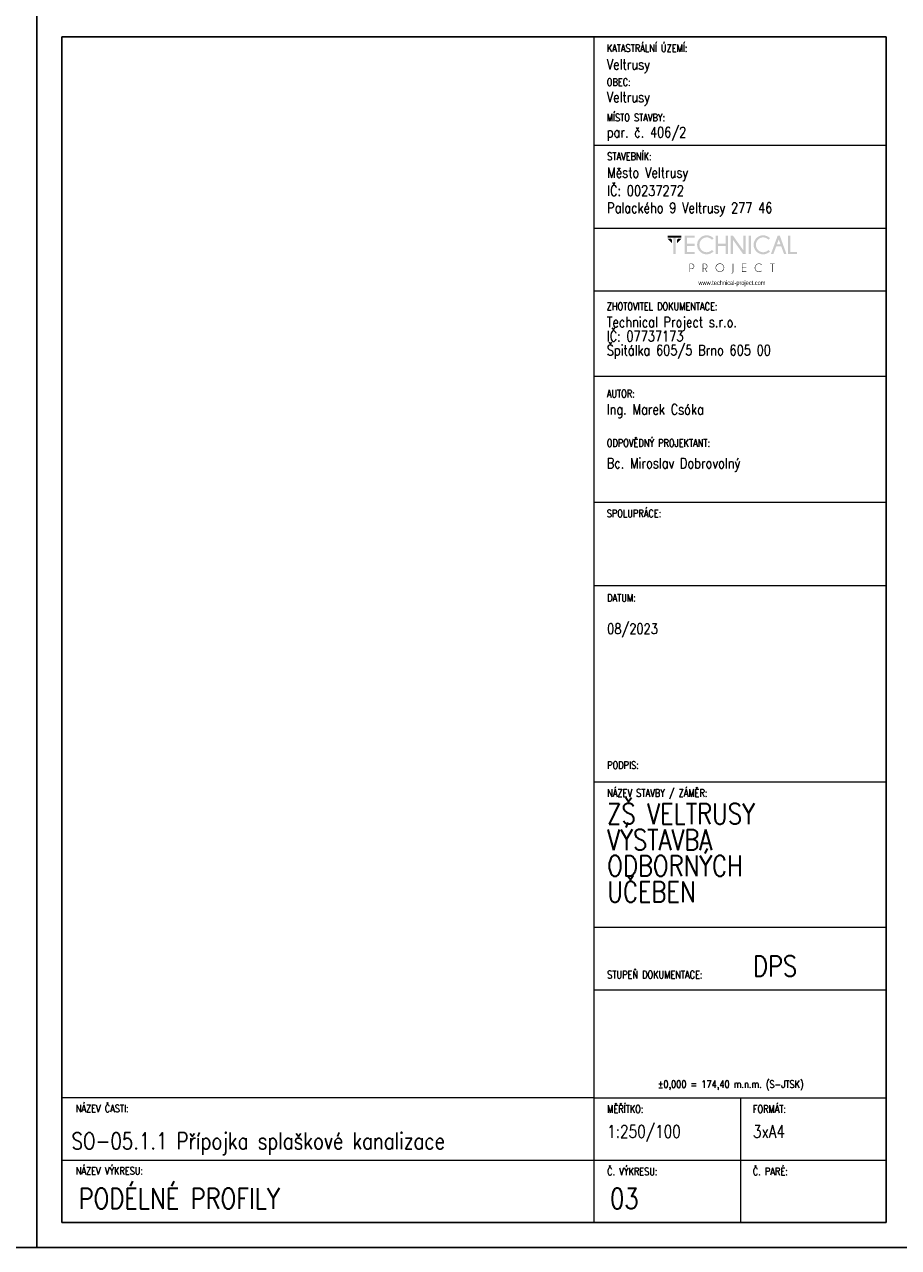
# Model space of a CAD drawing. Header units: millimetres. Extents: x -744 to 2301, y 2052 to 2943.
# Tile 6 of 31: x 618 to 828, y 2052 to 2346. Entities that reach past the tile are written whole.
import ezdxf

# ---------------------------------------------------------------- set-up
doc = ezdxf.new("R2010")
doc.units = ezdxf.units.MM
doc.header["$MEASUREMENT"] = 0
doc.layers.add('NETISK', color=7, linetype='Continuous', plot=False)
doc.layers.add('TP_01_Rozpiska', color=7, linetype='Continuous', lineweight=5)
doc.layers.add('Znojmoprojekt - Popisy.Znojmoprojekt', color=7, linetype='Continuous')
doc.styles.add('GENERATED_STYLE_4', font='arial.ttf')
doc.styles.add('ROMANS', font='romans.shx', dxfattribs={"width": 0.8})

# ---------------------------------------------------------------- blocks, each defined once
blk = doc.blocks.new('*U24')
for p, q in [((-210, 291), (-210, 297)), ((-210, 297), (-210, 0)), ((0, 0), (0, 297)), ((-6, 291), (-204, 291)), ((-204, 291), (-204, 6)), ((-6, 6), (-6, 291)), ((-210, 6), (-210, 0)), ((-204, 6), (-6, 6)), ((-210, 0), (0, 0))]:
    blk.add_line(p, q)
blk = doc.blocks.new('A$C01D51CA2')
at = {"layer": 'TP_01_Rozpiska'}
for points in [[(-45.09, 17.59), (-45.09, 16.91), (-40.45, 16.91), (-40.45, 17.59)], [(-45.09, 16.5), (-43.58, 14.97), (-43.58, 16.09), (-43.97, 16.5)], [(-43.15, 17.03), (-43.15, 11.39), (-42.38, 11.39), (-42.38, 17.03)], [(-40.45, 16.5), (-41.97, 14.97), (-41.97, 16.09), (-41.57, 16.5)], [(-36.03, 17.59), (-36.03, 16.91), (-38.63, 16.91), (-38.63, 14.83), (-36.03, 14.83), (-36.03, 14.15), (-38.63, 14.15), (-38.63, 12.08), (-36.03, 12.08), (-36.03, 11.39), (-39.4, 11.39), (-39.4, 17.59)], [(-28.26, 14.15), (-28.26, 11.39), (-29.05, 11.39), (-29.05, 17.59), (-28.26, 17.59), (-28.26, 14.83), (-25.73, 14.83), (-25.73, 17.59), (-24.94, 17.59), (-24.94, 11.39), (-25.73, 11.39), (-25.73, 14.15)], [(-23.29, 17.59), (-19.78, 12.64), (-19.78, 17.59), (-19, 17.59), (-19, 11.39), (-19.86, 11.39), (-23.29, 16.22), (-23.29, 11.39), (-24.07, 11.39), (-24.07, 17.59)], [(-18, 17.59), (-18, 11.39), (-17.23, 11.39), (-17.23, 17.59)], [(-4.92, 11.41), (-4.92, 17.59), (-4.14, 17.59), (-4.14, 12.08), (-1.91, 12.08), (-1.91, 11.41)], [(-18.85, 8.23), (-18.85, 8.07), (-20.1, 8.07), (-20.1, 6.92), (-18.85, 6.92), (-18.85, 6.76), (-20.1, 6.76), (-20.1, 5.6), (-18.85, 5.6), (-18.85, 5.44), (-20.25, 5.44), (-20.25, 8.23)], [(-10.06, 8.07), (-10.06, 5.44), (-10.22, 5.44), (-10.22, 8.07), (-10.93, 8.07), (-10.93, 8.23), (-9.35, 8.23), (-9.35, 8.07)]]:
    blk.add_hatch(color=256, dxfattribs=at).paths.add_polyline_path(points)
h = blk.add_hatch(color=256, dxfattribs=at)
edge = h.paths.add_edge_path()
edge.add_line((-30.26, 12.76), (-29.72, 12.28))
edge.add_spline(control_points=[(-29.72, 12.28), (-30.41, 11.65), (-31.18, 11.32), (-32.02, 11.32), (-32.02, 11.32), (-32.93, 11.32), (-33.68, 11.64), (-34.31, 12.26), (-34.31, 12.26), (-34.93, 12.89), (-35.23, 13.63), (-35.23, 14.5), (-35.23, 14.5), (-35.23, 15.35), (-34.93, 16.09), (-34.31, 16.72), (-34.31, 16.72), (-33.68, 17.36), (-32.93, 17.67), (-32.02, 17.67), (-32.02, 17.67), (-31.18, 17.67), (-30.41, 17.34), (-29.72, 16.7)], knot_values=[0, 0, 0, 0, 0.041667, 0.041667, 0.041667, 0.041767, 0.083333, 0.083333, 0.083333, 0.083433, 0.125, 0.125, 0.125, 0.1251, 0.166667, 0.166667, 0.166667, 0.166767, 0.208333, 0.208333, 0.208333, 0.208433, 1, 1, 1, 1], degree=3, periodic=0)
edge.add_line((-29.72, 16.7), (-30.26, 16.22))
edge.add_spline(control_points=[(-30.26, 16.22), (-30.82, 16.73), (-31.41, 16.98), (-32.02, 16.98), (-32.02, 16.98), (-32.68, 16.98), (-33.25, 16.73), (-33.73, 16.26), (-33.73, 16.26), (-34.21, 15.78), (-34.45, 15.19), (-34.45, 14.5), (-34.45, 14.5), (-34.45, 13.79), (-34.21, 13.22), (-33.73, 12.72), (-33.73, 12.72), (-33.25, 12.25), (-32.68, 12.02), (-32.02, 12.02), (-32.02, 12.02), (-31.41, 12.02), (-30.82, 12.26), (-30.26, 12.76)], knot_values=[0, 0, 0, 0, 0.041667, 0.041667, 0.041667, 0.041767, 0.083333, 0.083333, 0.083333, 0.083433, 0.125, 0.125, 0.125, 0.1251, 0.166667, 0.166667, 0.166667, 0.166767, 0.208333, 0.208333, 0.208333, 0.208433, 1, 1, 1, 1], degree=3, periodic=0)
h = blk.add_hatch(color=256, dxfattribs=at)
edge = h.paths.add_edge_path()
edge.add_line((-11.41, 12.76), (-10.87, 12.28))
edge.add_spline(control_points=[(-10.87, 12.28), (-11.56, 11.65), (-12.33, 11.32), (-13.17, 11.32), (-13.17, 11.32), (-14.07, 11.32), (-14.83, 11.64), (-15.45, 12.26), (-15.45, 12.26), (-16.08, 12.89), (-16.37, 13.63), (-16.37, 14.5), (-16.37, 14.5), (-16.37, 15.35), (-16.08, 16.09), (-15.45, 16.72), (-15.45, 16.72), (-14.83, 17.36), (-14.07, 17.67), (-13.17, 17.67), (-13.17, 17.67), (-12.33, 17.67), (-11.56, 17.34), (-10.87, 16.7)], knot_values=[0, 0, 0, 0, 0.041667, 0.041667, 0.041667, 0.041767, 0.083333, 0.083333, 0.083333, 0.083433, 0.125, 0.125, 0.125, 0.1251, 0.166667, 0.166667, 0.166667, 0.166767, 0.208333, 0.208333, 0.208333, 0.208433, 1, 1, 1, 1], degree=3, periodic=0)
edge.add_line((-10.87, 16.7), (-11.41, 16.22))
edge.add_spline(control_points=[(-11.41, 16.22), (-11.97, 16.73), (-12.56, 16.98), (-13.17, 16.98), (-13.17, 16.98), (-13.82, 16.98), (-14.4, 16.73), (-14.88, 16.26), (-14.88, 16.26), (-15.35, 15.78), (-15.6, 15.19), (-15.6, 14.5), (-15.6, 14.5), (-15.6, 13.79), (-15.35, 13.22), (-14.88, 12.72), (-14.88, 12.72), (-14.4, 12.25), (-13.82, 12.02), (-13.17, 12.02), (-13.17, 12.02), (-12.56, 12.02), (-11.97, 12.26), (-11.41, 12.76)], knot_values=[0, 0, 0, 0, 0.041667, 0.041667, 0.041667, 0.041767, 0.083333, 0.083333, 0.083333, 0.083433, 0.125, 0.125, 0.125, 0.1251, 0.166667, 0.166667, 0.166667, 0.166767, 0.208333, 0.208333, 0.208333, 0.208433, 1, 1, 1, 1], degree=3, periodic=0)
h = blk.add_hatch(color=256, dxfattribs=at)
h.paths.add_polyline_path([(-7.4, 14.65), (-7.99, 16.29), (-8.6, 14.65)])
h.paths.add_polyline_path([(-7.64, 17.59), (-5.41, 11.41), (-6.21, 11.41), (-7.15, 13.97), (-8.83, 13.97), (-9.78, 11.41), (-10.6, 11.41), (-8.33, 17.59)])
h = blk.add_hatch(color=256, dxfattribs=at)
edge = h.paths.add_edge_path()
edge.add_line((-37.56, 8.07), (-37.56, 6.57))
edge.add_line((-37.56, 6.57), (-37.08, 6.57))
edge.add_spline(control_points=[(-37.08, 6.57), (-36.89, 6.57), (-36.71, 6.64), (-36.56, 6.79), (-36.56, 6.79), (-36.41, 6.94), (-36.34, 7.12), (-36.34, 7.33), (-36.34, 7.33), (-36.34, 7.53), (-36.41, 7.71), (-36.56, 7.86), (-36.56, 7.86), (-36.71, 8), (-36.89, 8.07), (-37.08, 8.07)], knot_values=[0, 0, 0, 0, 0.0625, 0.0625, 0.0625, 0.0626, 0.125, 0.125, 0.125, 0.1251, 0.1875, 0.1875, 0.1875, 0.1876, 1, 1, 1, 1], degree=3, periodic=0)
edge.add_line((-37.08, 8.07), (-37.56, 8.07))
edge = h.paths.add_edge_path()
edge.add_line((-37.56, 6.41), (-37.56, 5.44))
edge.add_line((-37.56, 5.44), (-37.73, 5.44))
edge.add_line((-37.73, 5.44), (-37.73, 8.23))
edge.add_line((-37.73, 8.23), (-36.99, 8.23))
edge.add_spline(control_points=[(-36.99, 8.23), (-36.77, 8.2), (-36.59, 8.12), (-36.44, 7.97), (-36.44, 7.97), (-36.28, 7.79), (-36.18, 7.58), (-36.18, 7.33), (-36.18, 7.33), (-36.18, 7.07), (-36.28, 6.85), (-36.44, 6.67), (-36.44, 6.67), (-36.62, 6.51), (-36.84, 6.41), (-37.08, 6.41)], knot_values=[0, 0, 0, 0, 0.0625, 0.0625, 0.0625, 0.0626, 0.125, 0.125, 0.125, 0.1251, 0.1875, 0.1875, 0.1875, 0.1876, 1, 1, 1, 1], degree=3, periodic=0)
edge.add_line((-37.08, 6.41), (-37.56, 6.41))
h = blk.add_hatch(color=256, dxfattribs=at)
edge = h.paths.add_edge_path()
edge.add_line((-33.17, 8.07), (-33.17, 6.57))
edge.add_line((-33.17, 6.57), (-32.71, 6.57))
edge.add_spline(control_points=[(-32.71, 6.57), (-32.5, 6.57), (-32.32, 6.64), (-32.17, 6.79), (-32.17, 6.79), (-32.02, 6.94), (-31.96, 7.12), (-31.96, 7.33), (-31.96, 7.33), (-31.96, 7.53), (-32.02, 7.71), (-32.17, 7.86), (-32.17, 7.86), (-32.32, 8), (-32.5, 8.07), (-32.71, 8.07)], knot_values=[0, 0, 0, 0, 0.0625, 0.0625, 0.0625, 0.0626, 0.125, 0.125, 0.125, 0.1251, 0.1875, 0.1875, 0.1875, 0.1876, 1, 1, 1, 1], degree=3, periodic=0)
edge.add_line((-32.71, 8.07), (-33.17, 8.07))
edge = h.paths.add_edge_path()
edge.add_line((-32.66, 6.41), (-33.17, 6.41))
edge.add_line((-33.17, 6.41), (-33.17, 5.44))
edge.add_line((-33.17, 5.44), (-33.34, 5.44))
edge.add_line((-33.34, 5.44), (-33.34, 8.23))
edge.add_line((-33.34, 8.23), (-32.61, 8.23))
edge.add_spline(control_points=[(-32.61, 8.23), (-32.4, 8.2), (-32.22, 8.12), (-32.07, 7.97), (-32.07, 7.97), (-31.89, 7.79), (-31.79, 7.58), (-31.79, 7.33), (-31.79, 7.33), (-31.79, 7.07), (-31.89, 6.85), (-32.07, 6.69), (-32.07, 6.69), (-32.19, 6.56), (-32.33, 6.48), (-32.48, 6.44)], knot_values=[0, 0, 0, 0, 0.0625, 0.0625, 0.0625, 0.0626, 0.125, 0.125, 0.125, 0.1251, 0.1875, 0.1875, 0.1875, 0.1876, 1, 1, 1, 1], degree=3, periodic=0)
edge.add_line((-32.48, 6.44), (-31.84, 5.44))
edge.add_line((-31.84, 5.44), (-32.04, 5.44))
edge.add_line((-32.04, 5.44), (-32.66, 6.41))
h = blk.add_hatch(color=256, dxfattribs=at)
edge = h.paths.add_edge_path()
edge.add_spline(control_points=[(-27.62, 8.12), (-27.98, 8.12), (-28.27, 7.99), (-28.52, 7.74), (-28.52, 7.74), (-28.77, 7.49), (-28.9, 7.2), (-28.9, 6.84), (-28.9, 6.84), (-28.9, 6.49), (-28.77, 6.2), (-28.52, 5.95), (-28.52, 5.95), (-28.27, 5.7), (-27.98, 5.57), (-27.62, 5.57), (-27.62, 5.57), (-27.27, 5.57), (-26.98, 5.7), (-26.73, 5.95), (-26.73, 5.95), (-26.47, 6.2), (-26.35, 6.49), (-26.35, 6.84), (-26.35, 6.84), (-26.35, 7.2), (-26.47, 7.49), (-26.73, 7.74), (-26.73, 7.74), (-26.98, 7.99), (-27.27, 8.12), (-27.62, 8.12)], knot_values=[0, 0, 0, 0, 0.03125, 0.03125, 0.03125, 0.03135, 0.0625, 0.0625, 0.0625, 0.0626, 0.09375, 0.09375, 0.09375, 0.09385, 0.125, 0.125, 0.125, 0.1251, 0.15625, 0.15625, 0.15625, 0.15635, 0.1875, 0.1875, 0.1875, 0.1876, 0.21875, 0.21875, 0.21875, 0.21885, 1, 1, 1, 1], degree=3, periodic=0)
edge = h.paths.add_edge_path()
edge.add_spline(control_points=[(-26.61, 7.86), (-26.33, 7.58), (-26.19, 7.23), (-26.19, 6.84), (-26.19, 6.84), (-26.19, 6.44), (-26.33, 6.11), (-26.61, 5.83), (-26.61, 5.83), (-26.89, 5.56), (-27.22, 5.41), (-27.62, 5.41), (-27.62, 5.41), (-28.01, 5.41), (-28.36, 5.56), (-28.64, 5.83), (-28.64, 5.83), (-28.91, 6.11), (-29.05, 6.44), (-29.05, 6.84), (-29.05, 6.84), (-29.05, 7.23), (-28.91, 7.58), (-28.64, 7.86), (-28.64, 7.86), (-28.36, 8.14), (-28.01, 8.28), (-27.62, 8.28), (-27.62, 8.28), (-27.22, 8.28), (-26.89, 8.14), (-26.61, 7.86)], knot_values=[0, 0, 0, 0, 0.03125, 0.03125, 0.03125, 0.03135, 0.0625, 0.0625, 0.0625, 0.0626, 0.09375, 0.09375, 0.09375, 0.09385, 0.125, 0.125, 0.125, 0.1251, 0.15625, 0.15625, 0.15625, 0.15635, 0.1875, 0.1875, 0.1875, 0.1876, 0.21875, 0.21875, 0.21875, 0.21885, 1, 1, 1, 1], degree=3, periodic=0)
h = blk.add_hatch(color=256, dxfattribs=at)
edge = h.paths.add_edge_path()
edge.add_spline(control_points=[(-23.19, 5.39), (-23.19, 5.24), (-23.24, 5.13), (-23.34, 5.05), (-23.34, 5.05), (-23.44, 4.95), (-23.56, 4.9), (-23.69, 4.9)], knot_values=[0, 0, 0, 0, 0.125, 0.125, 0.125, 0.1251, 1, 1, 1, 1], degree=3, periodic=0)
edge.add_line((-23.69, 4.9), (-23.69, 5.05))
edge.add_spline(control_points=[(-23.69, 5.05), (-23.59, 5.05), (-23.52, 5.08), (-23.44, 5.14), (-23.44, 5.14), (-23.39, 5.21), (-23.36, 5.29), (-23.36, 5.41)], knot_values=[0, 0, 0, 0, 0.125, 0.125, 0.125, 0.1251, 1, 1, 1, 1], degree=3, periodic=0)
edge.add_line((-23.36, 5.41), (-23.36, 8.23))
edge.add_line((-23.36, 8.23), (-23.19, 8.23))
edge.add_line((-23.19, 8.23), (-23.19, 5.39))
h = blk.add_hatch(color=256, dxfattribs=at)
edge = h.paths.add_edge_path()
edge.add_line((-13.73, 5.88), (-13.61, 5.79))
edge.add_spline(control_points=[(-13.61, 5.79), (-13.87, 5.54), (-14.2, 5.41), (-14.56, 5.41), (-14.56, 5.41), (-14.96, 5.41), (-15.3, 5.56), (-15.58, 5.83), (-15.58, 5.83), (-15.86, 6.11), (-15.99, 6.44), (-15.99, 6.84), (-15.99, 6.84), (-15.99, 7.23), (-15.86, 7.58), (-15.58, 7.86), (-15.58, 7.86), (-15.3, 8.14), (-14.96, 8.27), (-14.56, 8.27), (-14.56, 8.27), (-14.2, 8.27), (-13.87, 8.15), (-13.61, 7.89)], knot_values=[0, 0, 0, 0, 0.041667, 0.041667, 0.041667, 0.041767, 0.083333, 0.083333, 0.083333, 0.083433, 0.125, 0.125, 0.125, 0.1251, 0.166667, 0.166667, 0.166667, 0.166767, 0.208333, 0.208333, 0.208333, 0.208433, 1, 1, 1, 1], degree=3, periodic=0)
edge.add_line((-13.61, 7.89), (-13.73, 7.79))
edge.add_spline(control_points=[(-13.73, 7.79), (-13.97, 8), (-14.25, 8.1), (-14.56, 8.1), (-14.56, 8.1), (-14.93, 8.1), (-15.22, 7.99), (-15.47, 7.74), (-15.47, 7.74), (-15.72, 7.49), (-15.85, 7.2), (-15.85, 6.84), (-15.85, 6.84), (-15.85, 6.49), (-15.72, 6.2), (-15.47, 5.95), (-15.47, 5.95), (-15.22, 5.7), (-14.93, 5.57), (-14.56, 5.57), (-14.56, 5.57), (-14.25, 5.57), (-13.97, 5.67), (-13.73, 5.88)], knot_values=[0, 0, 0, 0, 0.041667, 0.041667, 0.041667, 0.041767, 0.083333, 0.083333, 0.083333, 0.083433, 0.125, 0.125, 0.125, 0.1251, 0.166667, 0.166667, 0.166667, 0.166767, 0.208333, 0.208333, 0.208333, 0.208433, 1, 1, 1, 1], degree=3, periodic=0)
at = {"layer": 'Znojmoprojekt - Popisy.Znojmoprojekt', "color": 7, "linetype": 'Continuous', "lineweight": 13, "insert": (-23.61, 1.59), "char_height": 1.5, "width": 19.5072, "attachment_point": 5, "style": 'GENERATED_STYLE_4'}
blk.add_mtext('\\A1;{\\fBahnschrift Light|b0|i0|c238|p34;\\W0.75;www.technical-project.com}', dxfattribs=at)

msp = doc.modelspace()

# ---------------------------------------------------------------- linework, layer by layer
at = {"layer": 'TP_01_Rozpiska'}
for p, q in [((754.88, 2057.81), (754.88, 2342.81)), ((754.88, 2316.81), (824.98, 2316.81)), ((754.88, 2296.81), (824.88, 2296.81)), ((754.88, 2281.74), (824.88, 2281.74)), ((754.88, 2261.29), (824.88, 2261.29)), ((754.88, 2230.98), (824.88, 2230.98)), ((754.88, 2210.98), (824.88, 2210.98)), ((754.88, 2163.78), (824.98, 2163.78)), ((754.88, 2128.78), (824.98, 2128.78)), ((754.88, 2087.81), (626.98, 2087.81)), ((626.98, 2057.81), (626.98, 2087.81)), ((754.88, 2087.81), (824.98, 2087.81)), ((789.98, 2087.81), (789.98, 2057.81)), ((626.98, 2072.81), (824.98, 2072.81))]:
    msp.add_line(p, q, dxfattribs=at)
at = {"layer": 'TP_01_Rozpiska', "color": 7, "linetype": 'Continuous', "lineweight": 13}
msp.add_line((754.88, 2113.78), (824.98, 2113.78), dxfattribs=at)

# ---------------------------------------------------------------- block references
at = {"xscale": 0.7200000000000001, "yscale": 0.7200000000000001, "zscale": 0.7200000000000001}
msp.add_blockref('A$C01D51CA2', (804.95, 2282.4), dxfattribs=at)
at = {"layer": 'NETISK'}
for p in [(620.98, 2051.81), (830.98, 2051.81)]:
    msp.add_blockref('*U24', p, dxfattribs=at)

# ---------------------------------------------------------------- texts
at = {"color": 7, "linetype": 'Continuous', "lineweight": 0, "char_height": 1.8, "attachment_point": 1, "style": 'ROMANS'}
for s, insert in [('\\A1;KATASTRÁLNÍ ÚZEMÍ:', (757.88, 2341)), ('\\A1;OBEC:', (757.88, 2332.84)), ('\\A1;MÍSTO STAVBY:', (757.88, 2324.33)), ('\\A1;STAVEBNÍK:', (757.98, 2315)), ('\\A1;ZHOTOVITEL DOKUMENTACE:', (757.88, 2278.94)), ('\\A1;AUTOR:', (757.88, 2257.96)), ('\\A1;ODPOVĚDNÝ PROJEKTANT:', (757.88, 2246.1)), ('\\A1;SPOLUPRÁCE:', (757.88, 2229.17)), ('\\A1;DATUM:', (757.98, 2208.88)), ('\\A1;PODPIS:', (757.98, 2168.66)), ('\\A1;NÁZEV STAVBY / ZÁMĚR:', (757.98, 2161.97)), ('\\A1;STUPEŇ DOKUMENTACE:', (757.98, 2118.3)), ('\\A1;±0,000 = 174,40 m.n.m. (S-JTSK)', (770.12, 2091.98)), ('\\A1;NÁZEV ČASTI:', (630.29, 2086.14)), ('\\A1;{\\Fromand|c238;MĚŘÍTKO:}', (757.98, 2086)), ('\\A1;FORMÁT:', (792.98, 2086)), ('\\A1;NÁZEV VÝKRESU:', (630.29, 2071.14)), ('\\A1;{\\Fromand|c238;Č. VÝKRESU:}', (757.98, 2071)), ('\\A1;{\\Fromand|c238;Č. PARÉ:}', (792.98, 2071))]:
    msp.add_mtext(s, dxfattribs=dict(at, insert=insert))
at = {"color": 7, "linetype": 'Continuous', "lineweight": 25, "style": 'ROMANS'}
for s, insert, char_height, attachment_point in [('\\A1;Veltrusy', (757.88, 2334.12), 2.5, 7), ('\\A1;Veltrusy', (757.88, 2326.26), 2.5, 7), ('\\A1;par. č. 406/2', (757.88, 2317.81), 2.5, 7), ('\\A1;Město Veltrusy', (757.98, 2308.12), 2.5, 7), ('\\A1;IČ: 00237272', (757.98, 2304.6), 2.5, 7), ('\\A1;Palackého 9 Veltrusy 277 46', (757.98, 2299.65), 2.5, 7), ('\\A1;Ing. Marek Csóka', (757.88, 2254.54), 2.5, 1), ('\\A1;08/2023', (757.98, 2201.8), 2.5, 1), ('\\A1;DPS', (792.98, 2121.96), 5, 1), ('\\A1;SO-05.1.1 Přípojka splaškové kanalizace', (629.3, 2079.42), 4, 1), ('\\A1;1:250/100', (757.98, 2081.21), 3, 1), ('\\A1;3xA4', (792.98, 2081.19), 3, 1), ('\\A1;PODÉLNÉ PROFILY', (630.96, 2066.08), 5, 1), ('\\A1;03', (758.68, 2066.08), 5, 1)]:
    msp.add_mtext(s, dxfattribs=dict(at, insert=insert, char_height=char_height, attachment_point=attachment_point))
at = {"color": 7, "linetype": 'Continuous', "lineweight": 25, "char_height": 2.5, "attachment_point": 1, "style": 'ROMANS'}
for s, insert, line_spacing_factor in [('\\A1;Technical Project s.r.o.\\PIČ: 07737173\\PŠpitálka 605/5 Brno 605 00', (757.88, 2275.52), 0.811616), ('\\A1;Bc. Miroslav Dobrovolný', (757.88, 2241.59), 0.783211)]:
    msp.add_mtext(s, dxfattribs=dict(at, insert=insert, line_spacing_factor=line_spacing_factor))
at = {"color": 7, "linetype": 'Continuous', "lineweight": 25, "insert": (757.98, 2158.57), "char_height": 5, "width": 48.0061, "attachment_point": 1, "line_spacing_factor": 0.75, "style": 'ROMANS'}
msp.add_mtext('\\A1;ZŠ VELTRUSY  VÝSTAVBA \\PODBORNÝCH \\PUČEBEN', dxfattribs=at)

doc.saveas('drawing.dxf')
